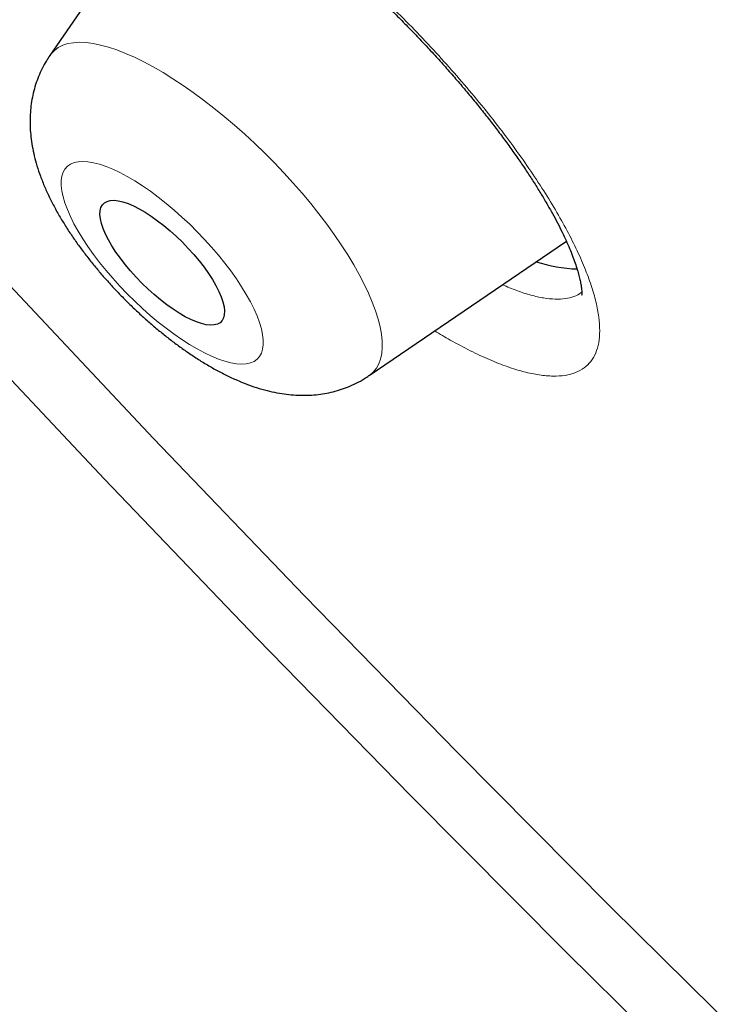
# Model space of a CAD drawing. Header units: millimetres. Extents: x 8 to 436, y 12 to 763.
# Tile 16 of 256: x 349.43 to 353.16, y 279.96 to 285.28. Entities that reach past the tile are written whole.
import ezdxf

# ---------------------------------------------------------------- set-up
doc = ezdxf.new("R2010")
doc.units = ezdxf.units.MM

msp = doc.modelspace()

# ---------------------------------------------------------------- linework, layer by layer
at = {"color": 7, "linetype": 'Continuous', "lineweight": 30}
for p, q in [((350.3251, 286.1585), (349.5897, 285.0848)), ((351.3133, 283.357), (352.3782, 284.0825))]:
    msp.add_line(p, q, dxfattribs=at)
at = {"color": 7, "linetype": 'Continuous', "lineweight": 30, "flags": 128}
for points in [[(363.8712, 270.5308), (362.9908, 271.2239), (362.1107, 271.931), (361.2314, 272.6516), (360.3535, 273.3854), (359.4778, 274.1316), (358.6046, 274.89), (357.7348, 275.6599), (356.8687, 276.4408), (356.0072, 277.2321), (355.1506, 278.0334), (354.2997, 278.8441), (353.455, 279.6636), (352.6171, 280.4913), (351.7865, 281.3267), (350.9639, 282.1693), (350.1497, 283.0184), (349.3446, 283.8735), (348.5491, 284.7339), (347.7638, 285.5992)], [(364.6323, 269.501), (363.7435, 270.1864), (362.8543, 270.8863), (361.9653, 271.6005), (361.0772, 272.3284), (360.1906, 273.0695), (359.3061, 273.8232), (358.4242, 274.5891), (357.5457, 275.3667), (356.671, 276.1554), (355.8008, 276.9547), (354.9357, 277.764), (354.0763, 278.5828), (353.2231, 279.4104), (352.3768, 280.2465), (351.538, 281.0903), (350.7071, 281.9412), (349.8848, 282.7988), (349.0716, 283.6625), (348.2682, 284.5315), (347.475, 285.4054)], [(350.3371, 284.044), (350.3673, 284.0104), (350.3957, 283.9764), (350.4221, 283.9423), (350.4462, 283.9084), (350.4676, 283.8751), (350.4864, 283.8428), (350.5021, 283.8117), (350.5147, 283.7822), (350.524, 283.7546), (350.53, 283.7292), (350.5325, 283.7062), (350.5316, 283.6858), (350.5273, 283.6684), (350.5195, 283.654), (350.5084, 283.6428), (350.4942, 283.6349), (350.4769, 283.6305), (350.4567, 283.6295), (350.4338, 283.6319), (350.4085, 283.6378), (350.381, 283.647), (350.3516, 283.6595), (350.3206, 283.6752), (350.2884, 283.6938), (350.2552, 283.7153), (350.2214, 283.7393), (350.1873, 283.7657), (350.1534, 283.7941), (350.1199, 283.8243), (350.0871, 283.8559), (350.0555, 283.8887), (350.0253, 283.9222), (349.9969, 283.9562), (349.9705, 283.9904), (349.9465, 284.0242), (349.925, 284.0575), (349.9063, 284.0899), (349.8905, 284.121), (349.8779, 284.1504), (349.8686, 284.1781), (349.8627, 284.2035), (349.8601, 284.2265), (349.861, 284.2468), (349.8654, 284.2643), (349.8731, 284.2786), (349.8842, 284.2898), (349.8984, 284.2977), (349.9158, 284.3022), (349.936, 284.3032), (349.9588, 284.3007), (349.9841, 284.2949), (350.0116, 284.2856), (350.041, 284.2731), (350.072, 284.2575), (350.1042, 284.2388), (350.1374, 284.2174), (350.1712, 284.1933), (350.2053, 284.167), (350.2393, 284.1386), (350.2728, 284.1084), (350.3055, 284.0768), (350.3371, 284.044)]]:
    msp.add_lwpolyline(points, dxfattribs=at)
at = {"color": 252, "linetype": 'Continuous', "lineweight": 0, "flags": 128}
for points in [[(349.5897, 285.0848), (349.5964, 285.0939), (349.6142, 285.1125), (349.6352, 285.1278), (349.6593, 285.1399), (349.6865, 285.1486), (349.7165, 285.1539), (349.7494, 285.1558), (349.7849, 285.1543), (349.823, 285.1494), (349.8635, 285.1411), (349.9062, 285.1295), (349.9511, 285.1146), (349.9979, 285.0964), (350.0464, 285.075), (350.0966, 285.0506), (350.1481, 285.0231), (350.2008, 284.9927), (350.2545, 284.9595), (350.3091, 284.9236), (350.3642, 284.8852), (350.4197, 284.8444), (350.4755, 284.8013), (350.5312, 284.7561), (350.5866, 284.7091), (350.6417, 284.6602), (350.6961, 284.6099), (350.7497, 284.5581), (350.8022, 284.5052), (350.8535, 284.4512)], [(349.9677, 283.8403), (350.0073, 283.7989), (350.0481, 283.7586), (350.0898, 283.7195), (350.1321, 283.682), (350.1748, 283.6462), (350.2177, 283.6124), (350.2604, 283.5808), (350.3028, 283.5515), (350.3444, 283.5248), (350.3852, 283.5009), (350.4248, 283.4798), (350.463, 283.4617), (350.4996, 283.4467), (350.5342, 283.4349), (350.5668, 283.4264), (350.5971, 283.4212), (350.625, 283.4194), (350.6502, 283.421), (350.6726, 283.4259), (350.692, 283.4341), (350.7084, 283.4457), (350.7217, 283.4604), (350.7317, 283.4783), (350.7384, 283.4991), (350.7418, 283.5229), (350.7418, 283.5494), (350.7384, 283.5784), (350.7317, 283.6099), (350.7217, 283.6435), (350.7085, 283.6791), (350.6921, 283.7166), (350.6726, 283.7555), (350.6502, 283.7957), (350.625, 283.837), (350.5972, 283.8791), (350.5669, 283.9218), (350.5343, 283.9647), (350.4996, 284.0076), (350.4631, 284.0502), (350.4249, 284.0924), (350.3853, 284.1338), (350.3445, 284.1741), (350.3029, 284.2131), (350.2605, 284.2507), (350.2178, 284.2865), (350.1749, 284.3203), (350.1322, 284.3519), (350.0899, 284.3811), (350.0482, 284.4078), (350.0074, 284.4318), (349.9678, 284.4529), (349.9296, 284.471), (349.8931, 284.486), (349.8584, 284.4977), (349.8258, 284.5062), (349.7955, 284.5114), (349.7677, 284.5132), (349.7425, 284.5117), (349.7201, 284.5068), (349.7006, 284.4985), (349.6842, 284.487), (349.6709, 284.4722), (349.6609, 284.4544), (349.6542, 284.4335), (349.6509, 284.4098), (349.6509, 284.3833), (349.6542, 284.3542), (349.6609, 284.3228), (349.6709, 284.2891), (349.6842, 284.2535), (349.7006, 284.2161), (349.72, 284.1772), (349.7424, 284.1369), (349.7676, 284.0956), (349.7954, 284.0535), (349.8257, 284.0109), (349.8583, 283.968), (349.893, 283.9251), (349.9295, 283.8824), (349.9677, 283.8403)], [(350.8535, 284.4512), (350.9034, 284.3965), (350.9517, 284.3412), (350.9982, 284.2856), (351.0427, 284.2297), (351.0851, 284.174), (351.1252, 284.1184), (351.1629, 284.0633), (351.198, 284.0089), (351.2304, 283.9553), (351.2599, 283.9028), (351.2866, 283.8515), (351.3102, 283.8017), (351.3306, 283.7535), (351.3479, 283.7071), (351.3619, 283.6627), (351.3726, 283.6205), (351.38, 283.5806), (351.384, 283.5431), (351.3845, 283.5082), (351.3817, 283.476), (351.3755, 283.4467), (351.3659, 283.4203), (351.353, 283.397), (351.3368, 283.3768), (351.3174, 283.3598), (351.3133, 283.357)]]:
    msp.add_lwpolyline(points, dxfattribs=at)
at = {"color": 7, "linetype": 'Continuous', "lineweight": 30}
msp.add_arc((352.4568, 284.6926), 0.7599, 251.5131, 268.49, dxfattribs=at)
at = {"color": 252, "linetype": 'Continuous', "lineweight": 0}
for points, knots in [([(349.8384, 285.4479), (349.8362, 285.4516), (349.8101, 285.4943), (349.7683, 285.572), (349.7143, 285.68), (349.6712, 285.7815), (349.6377, 285.8766), (349.6143, 285.9645), (349.6013, 286.0444), (349.5991, 286.1157), (349.6073, 286.1781), (349.6258, 286.2312), (349.6546, 286.2745), (349.6938, 286.3074), (349.7429, 286.33), (349.8013, 286.3421), (349.8688, 286.3437), (349.9451, 286.3344), (350.0295, 286.3146), (350.1213, 286.2844), (350.2198, 286.2441), (350.3246, 286.1936), (350.4348, 286.1335), (350.5496, 286.0643), (350.668, 285.9867), (350.7893, 285.9007), (350.9128, 285.8073), (351.0375, 285.7071), (351.1622, 285.601), (351.2861, 285.4897), (351.4085, 285.3738), (351.5289, 285.2544), (351.6063, 285.1725), (351.6449, 285.1317)], [0, 0, 0, 0, 0.0030725, 0.0363176, 0.0694446, 0.1025941, 0.1358617, 0.1691295, 0.2022791, 0.2354664, 0.268772, 0.3020777, 0.335265, 0.3684826, 0.4018189, 0.4351551, 0.4683727, 0.5015999, 0.5349459, 0.5682919, 0.601519, 0.6347307, 0.6680614, 0.701392, 0.7346036, 0.7677817, 0.8010786, 0.8343754, 0.8675534, 0.9006062, 0.9337767, 0.9669472, 1, 1, 1, 1]), ([(351.6449, 285.1317), (351.6453, 285.1312), (351.684, 285.0897), (351.7598, 285.0061), (351.8681, 284.8803), (351.9708, 284.7543), (352.0672, 284.629), (352.1563, 284.5054), (352.238, 284.3841), (352.3115, 284.266), (352.3763, 284.1522), (352.4316, 284.0434), (352.4775, 283.9401), (352.5136, 283.8432), (352.5396, 283.7535), (352.5549, 283.6717), (352.5598, 283.5981), (352.5544, 283.5333), (352.5385, 283.4779), (352.512, 283.4324), (352.4753, 283.3969), (352.4288, 283.3715), (352.3728, 283.3567), (352.3073, 283.3527), (352.2331, 283.3594), (352.1507, 283.3764), (352.0608, 283.404), (351.9638, 283.442), (351.8603, 283.4903), (351.7615, 283.542), (351.6953, 283.5815), (351.6674, 283.5982)], [0, 0, 0, 0, 0.000385, 0.036304, 0.072352, 0.108399, 0.144319, 0.180237, 0.216284, 0.25233, 0.288249, 0.324192, 0.360263, 0.396335, 0.432278, 0.468261, 0.504372, 0.540484, 0.576467, 0.612487, 0.648636, 0.684785, 0.720805, 0.756844, 0.793012, 0.829179, 0.865218, 0.901248, 0.937407, 0.973567, 1, 1, 1, 1]), ([(352.0329, 283.8473), (352.0591, 283.8363), (352.113, 283.8136), (352.1871, 283.7904), (352.2566, 283.7749), (352.3189, 283.7685), (352.374, 283.7708), (352.4202, 283.7833), (352.4491, 283.7959), (352.4602, 283.8068), (352.4611, 283.8078)], [0, 0, 0, 0, 0.1344914, 0.2761709, 0.4183566, 0.5605426, 0.7022226, 0.8438553, 0.9859931, 1, 1, 1, 1])]:
    msp.add_open_spline(points, degree=3, knots=knots, dxfattribs=at)
at = {"color": 7, "linetype": 'Continuous', "lineweight": 30}
for points, knots in [([(350.037, 286.2424), (350.0369, 286.2423), (350.0364, 286.2422), (350.0395, 286.2427), (350.0465, 286.2431), (350.0578, 286.2429), (350.0728, 286.2417), (350.0916, 286.2391), (350.1141, 286.2348), (350.1402, 286.2286), (350.1695, 286.2202), (350.202, 286.2095), (350.2375, 286.1964), (350.2761, 286.1807), (350.3179, 286.1622), (350.3626, 286.1409), (350.41, 286.1168), (350.4596, 286.0899), (350.5113, 286.0604), (350.5646, 286.0285), (350.6193, 285.994), (350.6755, 285.9571), (350.7334, 285.9176), (350.7926, 285.8755), (350.8531, 285.8311), (350.9144, 285.7845), (350.9764, 285.7358), (351.0388, 285.6852), (351.1013, 285.633), (351.164, 285.5791), (351.2267, 285.5236), (351.2893, 285.4665), (351.3517, 285.4082), (351.4135, 285.3487), (351.4748, 285.2882), (351.5354, 285.2266), (351.5871, 285.1728), (351.6287, 285.1284), (351.6698, 285.0839), (351.718, 285.0307), (351.7738, 284.9674), (351.8281, 284.904), (351.8807, 284.8406), (351.9317, 284.7774), (351.9809, 284.7146), (352.0282, 284.6522), (352.0735, 284.5904), (352.1165, 284.5297), (352.1572, 284.4701), (352.1955, 284.4117), (352.2315, 284.3545), (352.265, 284.2989), (352.2958, 284.2451), (352.324, 284.1933), (352.3493, 284.144), (352.3718, 284.0972), (352.3914, 284.0534), (352.4085, 284.012), (352.423, 283.9732), (352.435, 283.9373), (352.4445, 283.9047), (352.4517, 283.8759), (352.4566, 283.851), (352.4596, 283.8303), (352.4611, 283.814), (352.4614, 283.8021), (352.4611, 283.7944), (352.4606, 283.7903), (352.4606, 283.7905), (352.4606, 283.7906)], [0, 0, 0, 0, 0.004079, 0.017011, 0.029966, 0.043049, 0.056339, 0.069871, 0.083652, 0.097669, 0.111902, 0.126041, 0.140336, 0.15503, 0.170068, 0.185394, 0.20095, 0.216677, 0.232514, 0.248407, 0.264186, 0.280109, 0.296205, 0.312442, 0.328788, 0.345208, 0.361673, 0.378151, 0.394608, 0.410983, 0.427521, 0.44406, 0.460606, 0.477163, 0.493736, 0.510331, 0.526955, 0.536819, 0.545545, 0.562103, 0.578618, 0.595107, 0.611576, 0.628029, 0.644473, 0.660909, 0.677343, 0.693751, 0.709916, 0.726151, 0.742358, 0.758502, 0.774546, 0.790453, 0.806182, 0.821694, 0.836957, 0.852046, 0.867274, 0.882339, 0.897178, 0.911731, 0.925946, 0.939781, 0.953209, 0.966227, 0.978888, 0.992324, 1, 1, 1, 1]), ([(349.5897, 285.0841), (349.5834, 285.0749), (349.5682, 285.0525), (349.5478, 285.0148), (349.5283, 284.9717), (349.5123, 284.9275), (349.4998, 284.8822), (349.4906, 284.8362), (349.4848, 284.7894), (349.4823, 284.742), (349.483, 284.6938), (349.4869, 284.6446), (349.4943, 284.5942), (349.5052, 284.5422), (349.52, 284.4882), (349.5389, 284.4321), (349.562, 284.3742), (349.589, 284.3154), (349.6195, 284.2567), (349.6525, 284.199), (349.6878, 284.1427), (349.7248, 284.0878), (349.7636, 284.0342), (349.8039, 283.9817), (349.8457, 283.9305), (349.889, 283.8801), (349.919, 283.8473), (349.9341, 283.8309)], [0, 0, 0, 0, 0.023352, 0.056502, 0.089603, 0.122752, 0.156057, 0.189649, 0.223686, 0.258366, 0.293935, 0.330695, 0.369009, 0.409277, 0.451874, 0.496984, 0.544342, 0.593067, 0.641713, 0.689457, 0.736087, 0.781671, 0.826374, 0.870371, 0.913824, 0.956874, 1, 1, 1, 1]), ([(349.9341, 283.8309), (349.9421, 283.8223), (349.9653, 283.7977), (350.0045, 283.7579), (350.052, 283.7118), (350.1006, 283.6671), (350.1501, 283.6238), (350.2007, 283.582), (350.2521, 283.5417), (350.3046, 283.5031), (350.3581, 283.4662), (350.4128, 283.4311), (350.469, 283.3979), (350.5269, 283.3668), (350.5868, 283.338), (350.6466, 283.313), (350.7052, 283.2923), (350.7609, 283.2762), (350.8148, 283.2642), (350.8668, 283.256), (350.9173, 283.2514), (350.9665, 283.2503), (351.0147, 283.2526), (351.0618, 283.2581), (351.108, 283.267), (351.1531, 283.2792), (351.1985, 283.2952), (351.2437, 283.3155), (351.2825, 283.3363), (351.3045, 283.3516), (351.3126, 283.3571)], [0, 0, 0, 0, 0.020375, 0.058525, 0.096669, 0.134864, 0.173191, 0.211745, 0.250631, 0.289969, 0.3299, 0.37059, 0.412235, 0.455049, 0.499218, 0.54477, 0.586412, 0.626191, 0.663788, 0.699373, 0.733287, 0.76588, 0.797453, 0.828244, 0.858439, 0.88818, 0.917575, 0.949864, 0.981663, 1, 1, 1, 1])]:
    msp.add_open_spline(points, degree=3, knots=knots, dxfattribs=at)

doc.saveas('drawing.dxf')
